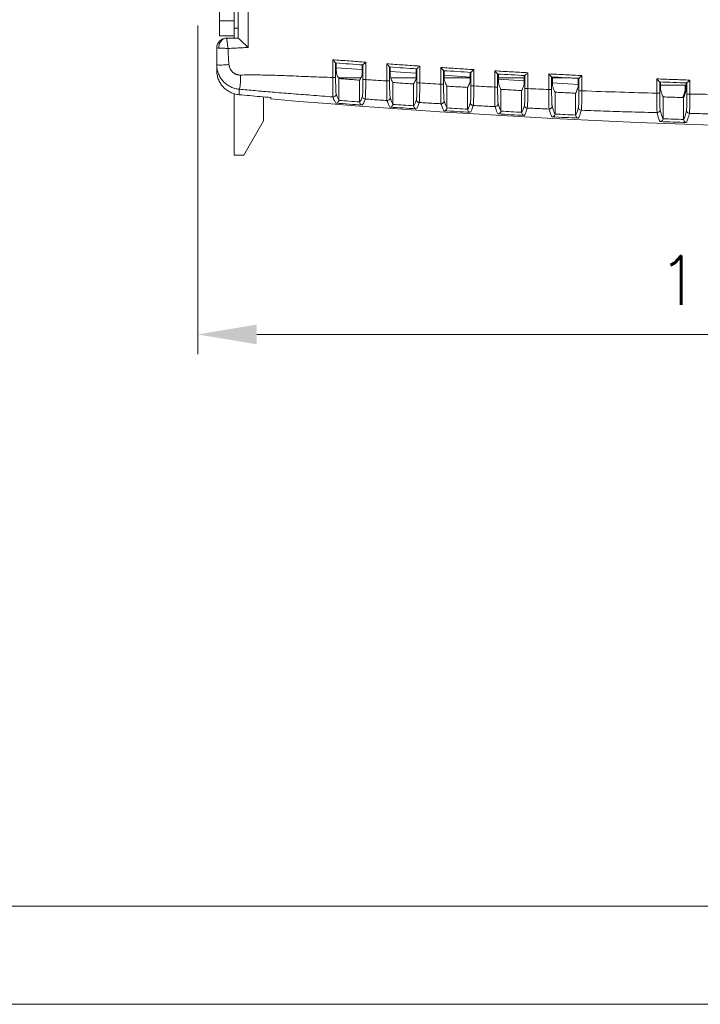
# Model space of a CAD drawing. Header units: millimetres. Extents: x 0 to 420, y 0 to 297.
# Tile 2 of 21: x 135 to 205, y 0 to 100. Entities that reach past the tile are written whole.
import ezdxf

# ---------------------------------------------------------------- set-up
doc = ezdxf.new("R2010")
doc.units = ezdxf.units.MM
doc.layers.get('0').update_dxf_attribs({"linetype": 'CONTINUOUS', "lineweight": 13})
doc.layers.get('Defpoints').update_dxf_attribs({"linetype": 'CONTINUOUS', "lineweight": 13})
doc.layers.add('Dimension', color=2, linetype='CONTINUOUS', lineweight=9)
doc.layers.add('Line', color=3, linetype='CONTINUOUS', lineweight=25)
doc.styles.get("Standard").update_dxf_attribs({"font": 'romans.shx'})
doc.dimstyles.new('yutana', dxfattribs={"dimtxt": 3.5, "dimasz": 3, "dimexe": 1, "dimexo": 0.6, "dimgap": 1.5, "dimtad": 1, "dimdec": 1, "dimzin": 0, "dimdsep": 46, "dimtxsty": 'Standard', "dimcen": 0, "dimadec": 0, "dimazin": 0, "dimtp": 0.01, "dimtm": 0.01, "dimtfac": 1, "dimtdec": 1, "dimtmove": 0, "dimatfit": 3, "dimfxl": 1, "dimtolj": 1, "dimtzin": 0, "dimlwd": 0, "dimlwe": 0, "dimarcsym": 0})

# ---------------------------------------------------------------- blocks, each defined once
blk = doc.blocks.new('*D8')
at = {"layer": 'Defpoints', "color": 0, "ltscale": 5}
for p in [(266.51, 106.35), (153.49, 100.85), (266.51, 68.19)]:
    blk.add_point(p, dxfattribs=at)
at = {"layer": 'Dimension', "color": 0, "lineweight": 0, "ltscale": 5}
for p, q in [((266.51, 105.15), (266.51, 66.19)), ((153.49, 99.65), (153.49, 66.19)), ((159.49, 68.19), (260.51, 68.19))]:
    blk.add_line(p, q, dxfattribs=at)
at = {"layer": 'Dimension', "color": 0, "ltscale": 5}
for points in [[(159.49, 69.19), (159.49, 67.19), (153.49, 68.19)], [(260.51, 69.19), (260.51, 67.19), (266.51, 68.19)]]:
    blk.add_solid(points, dxfattribs=at)
at = {"layer": 'Dimension', "color": 0, "ltscale": 5, "insert": (210, 73.69), "char_height": 5, "attachment_point": 5}
blk.add_mtext('\\A1;113.0', dxfattribs=at)

msp = doc.modelspace()

# ---------------------------------------------------------------- linework, layer by layer
at = {"ltscale": 5}
for points in [[(0, 0), (420, 0), (420, 297), (0, 297)], [(10, 10), (410, 10), (410, 287), (10, 287)]]:
    msp.add_lwpolyline(points, close=True, dxfattribs=at)
at = {"layer": 'Line', "color": 7, "linetype": 'Continuous', "lineweight": 0}
for p, q in [((155.69, 98.6), (155.69, 130)), ((157.19, 98.35), (157.19, 130)), ((157.62, 98.35), (157.62, 129.9)), ((158.62, 97.41), (158.62, 129.9)), ((157.19, 100.1), (155.69, 100.1)), ((157.19, 99.35), (157.62, 99.35)), ((157.19, 98.6), (155.69, 98.6)), ((157.62, 98.35), (156.42, 98.35)), ((155.42, 97.35), (155.42, 95.08)), ((167.23, 94.35), (167.23, 96.16)), ((167.53, 94.35), (167.53, 95.83)), ((167.6, 95.27), (167.6, 95.83)), ((167.6, 95.34), (170.24, 95.16)), ((170.24, 94.63), (170.24, 95.63)), ((170.31, 95.62), (170.31, 94.13)), ((170.61, 95.9), (170.61, 94.13)), ((172.73, 94), (172.73, 95.74)), ((173.03, 94), (173.03, 95.42)), ((173.1, 94.44), (173.1, 95.42)), ((175.74, 94.28), (175.74, 95.23)), ((175.81, 95.23), (175.81, 93.79)), ((176.11, 95.51), (176.11, 93.79)), ((178.23, 93.66), (178.23, 95.36)), ((167.23, 94.35), (167.53, 94.35)), ((170.1, 94.3), (167.83, 94.3)), ((167.87, 94.24), (167.87, 92.05)), ((173.1, 94.96), (175.74, 94.77)), ((175.74, 94.3), (173.15, 94.3)), ((178.53, 93.66), (178.53, 95.04)), ((178.6, 94.11), (178.6, 95.04)), ((178.6, 94.57), (181.24, 94.39)), ((181.24, 94.3), (178.6, 94.3)), ((181.24, 93.97), (181.24, 94.87)), ((181.31, 94.87), (181.31, 93.48)), ((181.61, 95.15), (181.61, 93.48)), ((183.73, 93.37), (183.73, 95.02)), ((184.03, 93.37), (184.03, 94.7)), ((184.1, 93.82), (184.1, 94.7)), ((186.74, 94.3), (184.1, 94.3)), ((186.74, 93.7), (186.74, 94.55)), ((186.81, 94.54), (186.81, 93.21)), ((187.11, 94.83), (187.11, 93.21)), ((189.23, 93.12), (189.23, 94.71)), ((189.53, 93.12), (189.53, 94.4)), ((189.6, 93.57), (189.6, 94.39)), ((191.45, 94.3), (189.6, 94.3)), ((192.24, 93.47), (192.24, 94.26)), ((192.31, 94.26), (192.31, 92.99)), ((192.61, 94.54), (192.61, 92.99)), ((169.97, 91.86), (169.97, 94.08)), ((170.61, 94.13), (170.31, 94.13)), ((172.73, 94), (173.03, 94)), ((173.37, 91.65), (173.37, 93.83)), ((175.47, 93.69), (175.47, 91.47)), ((176.11, 93.79), (175.81, 93.79)), ((178.23, 93.66), (178.53, 93.66)), ((178.87, 91.28), (178.87, 93.47)), ((180.97, 93.34), (180.97, 91.12)), ((181.61, 93.48), (181.31, 93.48)), ((183.73, 93.37), (184.03, 93.37)), ((184.1, 94.19), (186.74, 94.01)), ((189.62, 93.8), (192.24, 93.62)), ((200.23, 92.75), (200.23, 94.21)), ((200.53, 92.75), (200.53, 93.89)), ((200.6, 93.2), (200.6, 93.89)), ((200.6, 93.55), (203.24, 93.55)), ((203.14, 93.13), (203.14, 93.55)), ((203.24, 93.13), (203.24, 93.79)), ((203.31, 93.79), (203.31, 92.66)), ((203.61, 94.08), (203.61, 92.66)), ((157.19, 86.45), (157.19, 92.69)), ((160.19, 89.92), (160.19, 92.37)), ((160.92, 92.31), (160.92, 92.16)), ((184.37, 90.95), (184.37, 93.14)), ((186.47, 93.02), (186.47, 90.8)), ((187.11, 93.21), (186.81, 93.21)), ((189.23, 93.12), (189.53, 93.12)), ((189.87, 90.65), (189.87, 92.85)), ((191.97, 92.74), (191.97, 90.52)), ((192.61, 92.99), (192.31, 92.99)), ((200.23, 92.75), (200.53, 92.75)), ((200.87, 90.18), (200.87, 92.37)), ((202.97, 92.3), (202.97, 90.07)), ((203.61, 92.66), (203.31, 92.66)), ((160.19, 89.92), (158.19, 86.45)), ((158.19, 86.45), (157.19, 86.45))]:
    msp.add_line(p, q, dxfattribs=at)
msp.add_arc((156.42, 97.35), 1, 90, 179.9964, dxfattribs=at)
for points, knots in [([(155.62, 97.34), (155.62, 97.47), (155.66, 97.73), (155.84, 98.06), (156.11, 98.3), (156.34, 98.35), (156.45, 98.35)], [0, 0, 0, 0, 0.390884, 0.764165, 1.110526, 1.436383, 1.436383, 1.436383, 1.436383]), ([(156.45, 98.35), (156.46, 98.35), (156.43, 98.24), (156.48, 98.14), (156.49, 97.89), (156.53, 97.61), (156.56, 97.4), (156.58, 97.3)], [0, 0, 0, 0, 0.051838, 0.203407, 0.43954, 0.736761, 1.067045, 1.067045, 1.067045, 1.067045]), ([(158.62, 97.41), (158.53, 97.49), (158.35, 97.66), (158.11, 97.88), (157.91, 98.08), (157.76, 98.22), (157.67, 98.31), (157.63, 98.34), (157.62, 98.35)], [0, 0, 0, 0, 0.371421, 0.718139, 0.99934, 1.206846, 1.334549, 1.375243, 1.375243, 1.375243, 1.375243]), ([(155.62, 97.34), (155.57, 97.34), (155.53, 97.36), (155.42, 97.34), (155.42, 97.35)], [0, 0, 0, 0, 0.15357, 0.2069172, 0.2069172, 0.2069172, 0.2069172]), ([(156.58, 97.3), (156.5, 97.3), (156.35, 97.31), (156.14, 97.32), (155.94, 97.33), (155.77, 97.34), (155.67, 97.34), (155.62, 97.34)], [0, 0, 0, 0, 0.2265956, 0.4466172, 0.6480859, 0.8187464, 0.9514834, 0.9514834, 0.9514834, 0.9514834]), ([(158.62, 97.41), (158.39, 97.4), (157.93, 97.37), (157.25, 97.33), (156.8, 97.31), (156.58, 97.3)], [0, 0, 0, 0, 0.687089, 1.369558, 2.046618, 2.046618, 2.046618, 2.046618]), ([(156.58, 97.3), (156.58, 97.01), (156.6, 96.47), (156.64, 95.92), (156.67, 95.66)], [0, 0, 0, 0, 0.856596, 1.635191, 1.635191, 1.635191, 1.635191]), ([(155.42, 95.66), (155.42, 95.59), (155.42, 95.44), (155.45, 95.22), (155.5, 95.01), (155.57, 94.8), (155.65, 94.6), (155.75, 94.4), (155.87, 94.21), (156.01, 94.04), (156.15, 93.88), (156.32, 93.73), (156.49, 93.6), (156.68, 93.48), (156.87, 93.38), (157.07, 93.29), (157.28, 93.23), (157.5, 93.18), (157.64, 93.16), (157.71, 93.15)], [0, 0, 0, 0, 0.219968, 0.440234, 0.660433, 0.880554, 1.100581, 1.320505, 1.540318, 1.760013, 1.979586, 2.199036, 2.418361, 2.637563, 2.856643, 3.075605, 3.294452, 3.513192, 3.731768, 3.731768, 3.731768, 3.731768]), ([(156.67, 95.66), (156.54, 95.65), (156.29, 95.63), (155.96, 95.61), (155.68, 95.61), (155.53, 95.62), (155.42, 95.64), (155.42, 95.66)], [0, 0, 0, 0, 0.386697, 0.735463, 1.012318, 1.191186, 1.261678, 1.261678, 1.261678, 1.261678]), ([(156.67, 95.66), (156.67, 95.63), (156.68, 95.55), (156.71, 95.45), (156.74, 95.34), (156.79, 95.24), (156.84, 95.15), (156.9, 95.06), (156.96, 94.98), (157.04, 94.9), (157.11, 94.84), (157.19, 94.78), (157.28, 94.73), (157.37, 94.68), (157.46, 94.65), (157.55, 94.62), (157.64, 94.6), (157.74, 94.59), (157.8, 94.59), (157.83, 94.59)], [0, 0, 0, 0, 0.111432, 0.221764, 0.330976, 0.439048, 0.545962, 0.651702, 0.756259, 0.859625, 0.961799, 1.062781, 1.162579, 1.261199, 1.358655, 1.454961, 1.550135, 1.644198, 1.73717, 1.73717, 1.73717, 1.73717]), ([(167.23, 96.16), (167.79, 96.11), (168.92, 96.03), (170.04, 95.94), (170.61, 95.9)], [0, 0, 0, 0, 1.694663, 3.389373, 3.389373, 3.389373, 3.389373]), ([(167.53, 95.83), (167.51, 95.84), (167.48, 95.9), (167.41, 95.96), (167.32, 96.06), (167.26, 96.12), (167.23, 96.16)], [0, 0, 0, 0, 0.0539395, 0.164615, 0.2996402, 0.4418085, 0.4418085, 0.4418085, 0.4418085]), ([(167.61, 94.77), (167.61, 94.78), (167.61, 94.84), (167.6, 94.95), (167.6, 95.1), (167.6, 95.21), (167.6, 95.27)], [0, 0, 0, 0, 0.0515827, 0.1638127, 0.3209601, 0.5005648, 0.5005648, 0.5005648, 0.5005648]), ([(170.31, 95.62), (170.32, 95.62), (170.35, 95.68), (170.42, 95.72), (170.51, 95.81), (170.58, 95.87), (170.61, 95.9)], [0, 0, 0, 0, 0.0450323, 0.1467622, 0.2754241, 0.4091175, 0.4091175, 0.4091175, 0.4091175]), ([(172.73, 95.74), (173.29, 95.7), (174.42, 95.62), (175.54, 95.54), (176.11, 95.51)], [0, 0, 0, 0, 1.69391, 3.387747, 3.387747, 3.387747, 3.387747]), ([(173.03, 95.42), (173.01, 95.42), (172.98, 95.49), (172.91, 95.54), (172.82, 95.64), (172.76, 95.71), (172.73, 95.74)], [0, 0, 0, 0, 0.0535655, 0.1637656, 0.2983995, 0.4402573, 0.4402573, 0.4402573, 0.4402573]), ([(175.81, 95.23), (175.82, 95.22), (175.85, 95.28), (175.92, 95.33), (176.01, 95.42), (176.08, 95.48), (176.11, 95.51)], [0, 0, 0, 0, 0.0453178, 0.1474405, 0.2764235, 0.4103612, 0.4103612, 0.4103612, 0.4103612]), ([(178.23, 95.36), (178.79, 95.33), (179.92, 95.25), (181.04, 95.18), (181.61, 95.15)], [0, 0, 0, 0, 1.693175, 3.386267, 3.386267, 3.386267, 3.386267]), ([(178.53, 95.04), (178.51, 95.04), (178.48, 95.11), (178.41, 95.16), (178.32, 95.26), (178.26, 95.33), (178.23, 95.36)], [0, 0, 0, 0, 0.0531931, 0.1629235, 0.2971709, 0.4387227, 0.4387227, 0.4387227, 0.4387227]), ([(155.42, 95.08), (155.42, 94.93), (155.45, 94.62), (155.57, 94.17), (155.78, 93.75), (156.06, 93.38), (156.41, 93.07), (156.81, 92.83), (157.24, 92.66), (157.55, 92.6), (157.7, 92.59)], [0, 0, 0, 0, 0.461721, 0.925058, 1.38853, 1.852187, 2.315629, 2.778792, 3.241794, 3.703373, 3.703373, 3.703373, 3.703373]), ([(157.83, 94.59), (157.84, 94.45), (157.84, 94.18), (157.83, 93.81), (157.81, 93.5), (157.77, 93.29), (157.74, 93.18), (157.71, 93.15)], [0, 0, 0, 0, 0.421999, 0.807475, 1.123293, 1.343123, 1.452732, 1.452732, 1.452732, 1.452732]), ([(157.83, 94.59), (158.36, 94.61), (159.47, 94.61), (161.19, 94.58), (163.06, 94.51), (165.08, 94.41), (166.49, 94.37), (167.23, 94.35)], [0, 0, 0, 0, 1.594998, 3.311861, 5.171309, 7.193965, 9.401324, 9.401324, 9.401324, 9.401324]), ([(167.26, 92.37), (167.25, 92.42), (167.25, 92.57), (167.24, 92.86), (167.23, 93.28), (167.23, 93.79), (167.23, 94.16), (167.23, 94.35)], [0, 0, 0, 0, 0.145058, 0.446517, 0.878511, 1.403595, 1.977228, 1.977228, 1.977228, 1.977228]), ([(167.58, 92.67), (167.57, 92.71), (167.56, 92.84), (167.55, 93.09), (167.54, 93.44), (167.53, 93.88), (167.53, 94.19), (167.53, 94.35)], [0, 0, 0, 0, 0.124395, 0.381064, 0.748107, 1.193924, 1.680652, 1.680652, 1.680652, 1.680652]), ([(167.61, 94.77), (167.64, 94.69), (167.69, 94.56), (167.77, 94.38), (167.84, 94.28), (167.87, 94.24)], [0, 0, 0, 0, 0.2361012, 0.4328235, 0.5918448, 0.5918448, 0.5918448, 0.5918448]), ([(167.87, 94.24), (168.1, 94.22), (168.57, 94.18), (169.27, 94.13), (169.74, 94.09), (169.97, 94.08)], [0, 0, 0, 0, 0.70259, 1.405099, 2.107528, 2.107528, 2.107528, 2.107528]), ([(169.97, 94.08), (170, 94.12), (170.07, 94.22), (170.16, 94.41), (170.21, 94.55), (170.24, 94.63)], [0, 0, 0, 0, 0.1621255, 0.3675191, 0.6183597, 0.6183597, 0.6183597, 0.6183597]), ([(173.1, 94.44), (173.13, 94.36), (173.18, 94.2), (173.27, 94), (173.33, 93.88), (173.37, 93.83)], [0, 0, 0, 0, 0.2699104, 0.4923162, 0.669024, 0.669024, 0.669024, 0.669024]), ([(175.47, 93.69), (175.5, 93.73), (175.57, 93.85), (175.66, 94.04), (175.71, 94.2), (175.74, 94.28)], [0, 0, 0, 0, 0.1698894, 0.3863191, 0.6512756, 0.6512756, 0.6512756, 0.6512756]), ([(181.31, 94.87), (181.32, 94.87), (181.35, 94.92), (181.42, 94.97), (181.51, 95.06), (181.58, 95.12), (181.61, 95.15)], [0, 0, 0, 0, 0.0456021, 0.1481227, 0.277431, 0.411616, 0.411616, 0.411616, 0.411616]), ([(183.73, 95.02), (184.29, 94.99), (185.42, 94.92), (186.54, 94.86), (187.11, 94.83)], [0, 0, 0, 0, 1.692518, 3.384934, 3.384934, 3.384934, 3.384934]), ([(184.03, 94.7), (184.01, 94.7), (183.98, 94.77), (183.91, 94.82), (183.82, 94.92), (183.76, 94.99), (183.73, 95.02)], [0, 0, 0, 0, 0.0528245, 0.16209, 0.2959547, 0.4372043, 0.4372043, 0.4372043, 0.4372043]), ([(186.81, 94.54), (186.82, 94.54), (186.85, 94.6), (186.92, 94.65), (187.01, 94.74), (187.08, 94.8), (187.11, 94.83)], [0, 0, 0, 0, 0.0458887, 0.1488108, 0.2784473, 0.4128821, 0.4128821, 0.4128821, 0.4128821]), ([(189.23, 94.71), (189.79, 94.68), (190.92, 94.63), (192.04, 94.57), (192.61, 94.54)], [0, 0, 0, 0, 1.691952, 3.383746, 3.383746, 3.383746, 3.383746]), ([(189.53, 94.4), (189.51, 94.4), (189.49, 94.46), (189.41, 94.51), (189.32, 94.61), (189.26, 94.68), (189.23, 94.71)], [0, 0, 0, 0, 0.05246, 0.1612652, 0.2947508, 0.4357019, 0.4357019, 0.4357019, 0.4357019]), ([(192.31, 94.26), (192.32, 94.26), (192.35, 94.31), (192.42, 94.36), (192.51, 94.45), (192.58, 94.51), (192.61, 94.54)], [0, 0, 0, 0, 0.0461784, 0.1495053, 0.2794727, 0.4141598, 0.4141598, 0.4141598, 0.4141598]), ([(170.31, 94.13), (170.31, 94), (170.31, 93.73), (170.3, 93.35), (170.29, 93.02), (170.29, 92.75), (170.27, 92.57), (170.27, 92.47), (170.26, 92.44)], [0, 0, 0, 0, 0.412146, 0.799519, 1.139341, 1.411239, 1.599088, 1.692594, 1.692594, 1.692594, 1.692594]), ([(170.61, 94.13), (170.61, 93.97), (170.6, 93.66), (170.59, 93.21), (170.58, 92.82), (170.57, 92.51), (170.55, 92.29), (170.55, 92.18), (170.54, 92.15)], [0, 0, 0, 0, 0.485291, 0.940816, 1.339961, 1.659357, 1.880448, 1.990608, 1.990608, 1.990608, 1.990608]), ([(170.61, 94.13), (170.85, 94.12), (171.32, 94.09), (172.02, 94.04), (172.49, 94.01), (172.73, 94)], [0, 0, 0, 0, 0.712851, 1.421227, 2.125127, 2.125127, 2.125127, 2.125127]), ([(172.76, 92), (172.75, 92.04), (172.75, 92.15), (172.74, 92.37), (172.73, 92.68), (172.73, 93.08), (172.73, 93.52), (172.73, 93.83), (172.73, 94)], [0, 0, 0, 0, 0.112751, 0.33609, 0.657172, 1.05709, 1.512178, 1.995664, 1.995664, 1.995664, 1.995664]), ([(173.08, 92.3), (173.07, 92.33), (173.07, 92.43), (173.05, 92.61), (173.04, 92.88), (173.03, 93.21), (173.03, 93.59), (173.03, 93.86), (173.03, 94)], [0, 0, 0, 0, 0.096197, 0.286403, 0.560107, 0.900876, 1.288039, 1.698704, 1.698704, 1.698704, 1.698704]), ([(173.37, 93.83), (173.6, 93.82), (174.07, 93.78), (174.77, 93.74), (175.24, 93.7), (175.47, 93.69)], [0, 0, 0, 0, 0.702271, 1.404445, 2.106522, 2.106522, 2.106522, 2.106522]), ([(175.81, 93.79), (175.81, 93.65), (175.81, 93.38), (175.8, 93.01), (175.79, 92.67), (175.79, 92.41), (175.77, 92.22), (175.77, 92.13), (175.76, 92.1)], [0, 0, 0, 0, 0.410121, 0.795841, 1.134727, 1.406609, 1.595463, 1.690987, 1.690987, 1.690987, 1.690987]), ([(176.11, 93.79), (176.11, 93.63), (176.1, 93.31), (176.09, 92.87), (176.08, 92.48), (176.07, 92.17), (176.06, 91.95), (176.05, 91.84), (176.04, 91.8)], [0, 0, 0, 0, 0.482955, 0.936586, 1.334667, 1.654059, 1.876329, 1.988853, 1.988853, 1.988853, 1.988853]), ([(176.11, 93.79), (176.46, 93.77), (177.17, 93.72), (177.88, 93.68), (178.23, 93.66)], [0, 0, 0, 0, 1.067248, 2.124169, 2.124169, 2.124169, 2.124169]), ([(178.26, 91.67), (178.26, 91.71), (178.25, 91.82), (178.24, 92.04), (178.23, 92.36), (178.23, 92.75), (178.23, 93.19), (178.23, 93.5), (178.23, 93.66)], [0, 0, 0, 0, 0.11503, 0.339402, 0.660302, 1.058976, 1.51205, 1.993153, 1.993153, 1.993153, 1.993153]), ([(178.58, 91.97), (178.57, 92), (178.56, 92.1), (178.55, 92.28), (178.54, 92.55), (178.53, 92.88), (178.53, 93.26), (178.53, 93.53), (178.53, 93.66)], [0, 0, 0, 0, 0.098088, 0.28912, 0.56261, 0.902257, 1.287648, 1.69624, 1.69624, 1.69624, 1.69624]), ([(178.6, 94.11), (178.63, 94.02), (178.68, 93.86), (178.77, 93.64), (178.83, 93.52), (178.87, 93.47)], [0, 0, 0, 0, 0.2836748, 0.5167111, 0.7007723, 0.7007723, 0.7007723, 0.7007723]), ([(178.87, 93.47), (179.1, 93.45), (179.57, 93.42), (180.27, 93.38), (180.74, 93.35), (180.97, 93.34)], [0, 0, 0, 0, 0.701987, 1.403856, 2.105609, 2.105609, 2.105609, 2.105609]), ([(180.97, 93.34), (181, 93.39), (181.07, 93.5), (181.16, 93.72), (181.21, 93.88), (181.24, 93.97)], [0, 0, 0, 0, 0.1785308, 0.4071598, 0.6876437, 0.6876437, 0.6876437, 0.6876437]), ([(181.31, 93.48), (181.31, 93.34), (181.31, 93.08), (181.3, 92.7), (181.29, 92.37), (181.29, 92.1), (181.27, 91.92), (181.27, 91.82), (181.26, 91.79)], [0, 0, 0, 0, 0.407939, 0.791888, 1.129763, 1.401619, 1.591552, 1.68926, 1.68926, 1.68926, 1.68926]), ([(181.61, 93.48), (181.61, 93.32), (181.6, 93.01), (181.6, 92.57), (181.58, 92.18), (181.57, 91.86), (181.56, 91.64), (181.55, 91.53), (181.54, 91.49)], [0, 0, 0, 0, 0.480428, 0.932019, 1.328941, 1.648314, 1.871849, 1.986931, 1.986931, 1.986931, 1.986931]), ([(181.61, 93.48), (181.96, 93.46), (182.67, 93.42), (183.38, 93.39), (183.73, 93.37)], [0, 0, 0, 0, 1.06685, 2.123318, 2.123318, 2.123318, 2.123318]), ([(183.77, 91.38), (183.76, 91.42), (183.75, 91.54), (183.74, 91.76), (183.73, 92.07), (183.73, 92.46), (183.73, 92.9), (183.73, 93.21), (183.73, 93.37)], [0, 0, 0, 0, 0.117511, 0.343002, 0.6637, 1.061026, 1.511926, 1.990455, 1.990455, 1.990455, 1.990455]), ([(184.08, 91.68), (184.07, 91.71), (184.06, 91.81), (184.05, 92), (184.04, 92.27), (184.03, 92.6), (184.03, 92.97), (184.03, 93.24), (184.03, 93.37)], [0, 0, 0, 0, 0.100147, 0.292081, 0.565344, 0.903786, 1.287272, 1.693637, 1.693637, 1.693637, 1.693637]), ([(184.1, 93.82), (184.13, 93.73), (184.18, 93.55), (184.27, 93.32), (184.33, 93.19), (184.37, 93.14)], [0, 0, 0, 0, 0.2989266, 0.5438099, 0.7361267, 0.7361267, 0.7361267, 0.7361267]), ([(186.47, 93.02), (186.5, 93.07), (186.57, 93.2), (186.66, 93.43), (186.71, 93.6), (186.74, 93.7)], [0, 0, 0, 0, 0.1881755, 0.4303316, 0.7279485, 0.7279485, 0.7279485, 0.7279485]), ([(189.6, 93.57), (189.63, 93.47), (189.68, 93.29), (189.77, 93.04), (189.83, 92.9), (189.87, 92.85)], [0, 0, 0, 0, 0.3159124, 0.5740209, 0.7756215, 0.7756215, 0.7756215, 0.7756215]), ([(191.97, 92.74), (192, 92.8), (192.07, 92.94), (192.16, 93.18), (192.21, 93.36), (192.24, 93.47)], [0, 0, 0, 0, 0.1989443, 0.4561063, 0.7727696, 0.7727696, 0.7727696, 0.7727696]), ([(200.23, 94.21), (200.79, 94.18), (201.92, 94.14), (203.04, 94.1), (203.61, 94.08)], [0, 0, 0, 0, 1.690969, 3.381803, 3.381803, 3.381803, 3.381803]), ([(200.53, 93.89), (200.51, 93.89), (200.49, 93.96), (200.41, 94.01), (200.32, 94.11), (200.26, 94.17), (200.23, 94.21)], [0, 0, 0, 0, 0.0517456, 0.1596421, 0.2923796, 0.4327435, 0.4327435, 0.4327435, 0.4327435]), ([(203.31, 93.79), (203.32, 93.79), (203.35, 93.85), (203.43, 93.89), (203.51, 93.99), (203.58, 94.05), (203.61, 94.08)], [0, 0, 0, 0, 0.0467702, 0.1509157, 0.2815517, 0.4167509, 0.4167509, 0.4167509, 0.4167509]), ([(157.71, 93.15), (157.71, 93.07), (157.71, 92.93), (157.7, 92.74), (157.7, 92.63), (157.7, 92.59)], [0, 0, 0, 0, 0.2483372, 0.4338126, 0.5648181, 0.5648181, 0.5648181, 0.5648181]), ([(157.7, 92.59), (158.06, 92.56), (158.77, 92.5), (159.85, 92.4), (160.56, 92.34), (160.92, 92.31)], [0, 0, 0, 0, 1.077458, 2.154763, 3.231912, 3.231912, 3.231912, 3.231912]), ([(157.71, 93.15), (158.25, 93.1), (159.37, 93), (161.11, 92.85), (163.01, 92.7), (165.07, 92.54), (166.51, 92.43), (167.26, 92.37)], [0, 0, 0, 0, 1.616066, 3.361795, 5.257301, 7.322924, 9.579894, 9.579894, 9.579894, 9.579894]), ([(167.26, 92.37), (167.31, 92.37), (167.43, 92.39), (167.55, 92.51), (167.58, 92.62), (167.58, 92.67)], [0, 0, 0, 0, 0.1617047, 0.3232494, 0.4842869, 0.4842869, 0.4842869, 0.4842869]), ([(167.55, 91.74), (167.49, 91.81), (167.38, 92.02), (167.3, 92.24), (167.26, 92.37)], [0, 0, 0, 0, 0.2919094, 0.7015016, 0.7015016, 0.7015016, 0.7015016]), ([(167.87, 92.05), (167.81, 92.13), (167.7, 92.33), (167.62, 92.54), (167.58, 92.67)], [0, 0, 0, 0, 0.2873835, 0.6848199, 0.6848199, 0.6848199, 0.6848199]), ([(170.26, 92.44), (170.21, 92.32), (170.14, 92.11), (170.03, 91.92), (169.97, 91.85)], [0, 0, 0, 0, 0.3884081, 0.6642007, 0.6642007, 0.6642007, 0.6642007]), ([(170.54, 92.15), (170.49, 92.15), (170.39, 92.18), (170.28, 92.29), (170.26, 92.39), (170.26, 92.44)], [0, 0, 0, 0, 0.1485138, 0.2968318, 0.444732, 0.444732, 0.444732, 0.444732]), ([(172.76, 92), (172.82, 92), (172.93, 92.02), (173.05, 92.14), (173.08, 92.25), (173.08, 92.3)], [0, 0, 0, 0, 0.1610028, 0.3218099, 0.4820606, 0.4820606, 0.4820606, 0.4820606]), ([(173.37, 91.65), (173.31, 91.73), (173.2, 91.94), (173.12, 92.17), (173.08, 92.3)], [0, 0, 0, 0, 0.298644, 0.7147521, 0.7147521, 0.7147521, 0.7147521]), ([(184.37, 93.14), (184.6, 93.12), (185.07, 93.1), (185.77, 93.06), (186.24, 93.03), (186.47, 93.02)], [0, 0, 0, 0, 0.701736, 1.403332, 2.104788, 2.104788, 2.104788, 2.104788]), ([(186.81, 93.21), (186.81, 93.08), (186.81, 92.81), (186.8, 92.44), (186.79, 92.11), (186.79, 91.84), (186.77, 91.66), (186.77, 91.56), (186.76, 91.53)], [0, 0, 0, 0, 0.40558, 0.787614, 1.124385, 1.3962, 1.587294, 1.687374, 1.687374, 1.687374, 1.687374]), ([(187.11, 93.21), (187.11, 93.05), (187.1, 92.74), (187.1, 92.3), (187.09, 91.92), (187.07, 91.6), (187.06, 91.38), (187.05, 91.27), (187.04, 91.23)], [0, 0, 0, 0, 0.477685, 0.92706, 1.32271, 1.642043, 1.866934, 1.984796, 1.984796, 1.984796, 1.984796]), ([(187.11, 93.21), (187.46, 93.2), (188.17, 93.17), (188.88, 93.14), (189.23, 93.12)], [0, 0, 0, 0, 1.066485, 2.122572, 2.122572, 2.122572, 2.122572]), ([(189.27, 91.13), (189.26, 91.17), (189.25, 91.29), (189.24, 91.51), (189.23, 91.83), (189.23, 92.21), (189.23, 92.65), (189.23, 92.96), (189.23, 93.12)], [0, 0, 0, 0, 0.120212, 0.346918, 0.667388, 1.063244, 1.511783, 1.987518, 1.987518, 1.987518, 1.987518]), ([(189.58, 91.43), (189.57, 91.46), (189.56, 91.56), (189.55, 91.75), (189.54, 92.02), (189.53, 92.35), (189.53, 92.72), (189.53, 92.99), (189.53, 93.12)], [0, 0, 0, 0, 0.102394, 0.295313, 0.568328, 0.905468, 1.286895, 1.690852, 1.690852, 1.690852, 1.690852]), ([(189.87, 92.85), (190.1, 92.83), (190.57, 92.81), (191.27, 92.78), (191.74, 92.75), (191.97, 92.74)], [0, 0, 0, 0, 0.701521, 1.402874, 2.104059, 2.104059, 2.104059, 2.104059]), ([(192.31, 92.99), (192.31, 92.85), (192.31, 92.59), (192.3, 92.22), (192.29, 91.89), (192.29, 91.62), (192.27, 91.44), (192.27, 91.34), (192.26, 91.3)], [0, 0, 0, 0, 0.403019, 0.782966, 1.118522, 1.390275, 1.582617, 1.685276, 1.685276, 1.685276, 1.685276]), ([(192.61, 92.99), (192.61, 92.83), (192.6, 92.52), (192.6, 92.08), (192.59, 91.7), (192.58, 91.38), (192.56, 91.16), (192.55, 91.05), (192.55, 91.01)], [0, 0, 0, 0, 0.474695, 0.921648, 1.31589, 1.635152, 1.8615, 1.982385, 1.982385, 1.982385, 1.982385]), ([(192.61, 92.99), (193.9, 92.94), (196.44, 92.85), (198.98, 92.78), (200.23, 92.75)], [0, 0, 0, 0, 3.886942, 7.624454, 7.624454, 7.624454, 7.624454]), ([(200.27, 90.77), (200.26, 90.81), (200.26, 90.93), (200.24, 91.15), (200.24, 91.46), (200.23, 91.85), (200.23, 92.28), (200.23, 92.59), (200.23, 92.75)], [0, 0, 0, 0, 0.126439, 0.355895, 0.675788, 1.068231, 1.511333, 1.980633, 1.980633, 1.980633, 1.980633]), ([(200.58, 91.06), (200.57, 91.1), (200.56, 91.2), (200.55, 91.39), (200.54, 91.66), (200.53, 91.98), (200.53, 92.35), (200.53, 92.61), (200.53, 92.75)], [0, 0, 0, 0, 0.107606, 0.302736, 0.575106, 0.909326, 1.286072, 1.684491, 1.684491, 1.684491, 1.684491]), ([(200.6, 93.2), (200.63, 93.08), (200.68, 92.87), (200.77, 92.6), (200.83, 92.44), (200.87, 92.37)], [0, 0, 0, 0, 0.3562625, 0.6458087, 0.8697242, 0.8697242, 0.8697242, 0.8697242]), ([(200.87, 92.37), (201.1, 92.36), (201.57, 92.35), (202.27, 92.32), (202.74, 92.31), (202.97, 92.3)], [0, 0, 0, 0, 0.701202, 1.402161, 2.102878, 2.102878, 2.102878, 2.102878]), ([(203.14, 93.13), (203.1, 92.98), (203.04, 92.72), (202.94, 92.45), (202.88, 92.32), (202.87, 92.3)], [0, 0, 0, 0, 0.4619212, 0.8042633, 0.8812313, 0.8812313, 0.8812313, 0.8812313]), ([(202.97, 92.3), (203, 92.36), (203.07, 92.52), (203.16, 92.8), (203.21, 93.01), (203.24, 93.13)], [0, 0, 0, 0, 0.2246473, 0.5172956, 0.8788971, 0.8788971, 0.8788971, 0.8788971]), ([(203.31, 92.66), (203.31, 92.53), (203.31, 92.28), (203.3, 91.91), (203.3, 91.58), (203.29, 91.31), (203.27, 91.12), (203.27, 91.02), (203.26, 90.99)], [0, 0, 0, 0, 0.397141, 0.772268, 1.104972, 1.376496, 1.571625, 1.68017, 1.68017, 1.68017, 1.68017]), ([(203.61, 92.66), (203.61, 92.51), (203.61, 92.21), (203.6, 91.77), (203.59, 91.39), (203.58, 91.08), (203.57, 90.85), (203.56, 90.73), (203.55, 90.69)], [0, 0, 0, 0, 0.4678, 0.909126, 1.30004, 1.619026, 1.848621, 1.976403, 1.976403, 1.976403, 1.976403]), ([(203.61, 92.66), (203.96, 92.66), (204.67, 92.64), (205.38, 92.63), (205.73, 92.62)], [0, 0, 0, 0, 1.068479, 2.121004, 2.121004, 2.121004, 2.121004]), ([(167.87, 92.01), (167.86, 91.96), (167.81, 91.85), (167.69, 91.75), (167.6, 91.74), (167.55, 91.74)], [0, 0, 0, 0, 0.176414, 0.3228205, 0.4514804, 0.4514804, 0.4514804, 0.4514804]), ([(170.24, 91.54), (169.79, 91.57), (168.9, 91.64), (168, 91.7), (167.55, 91.74)], [0, 0, 0, 0, 1.344526, 2.689538, 2.689538, 2.689538, 2.689538]), ([(167.87, 92.05), (167.87, 92.05), (167.87, 92.04), (167.87, 92.03), (167.87, 92.02), (167.87, 92.01)], [0, 0, 0, 0, 0.01172679, 0.0234519, 0.03517024, 0.03517024, 0.03517024, 0.03517024]), ([(169.97, 91.86), (169.62, 91.88), (168.92, 91.93), (168.22, 91.99), (167.87, 92.01)], [0, 0, 0, 0, 1.05359, 2.109586, 2.109586, 2.109586, 2.109586]), ([(169.97, 91.85), (169.97, 91.79), (170, 91.68), (170.11, 91.57), (170.19, 91.54), (170.24, 91.54)], [0, 0, 0, 0, 0.1706364, 0.3147919, 0.4435434, 0.4435434, 0.4435434, 0.4435434]), ([(170.54, 92.15), (170.49, 92.02), (170.41, 91.81), (170.3, 91.61), (170.24, 91.54)], [0, 0, 0, 0, 0.4010614, 0.6816881, 0.6816881, 0.6816881, 0.6816881]), ([(170.54, 92.15), (170.78, 92.13), (171.28, 92.1), (172.02, 92.05), (172.52, 92.02), (172.76, 92)], [0, 0, 0, 0, 0.746664, 1.490733, 2.232226, 2.232226, 2.232226, 2.232226]), ([(173.06, 91.33), (173, 91.41), (172.89, 91.63), (172.81, 91.86), (172.76, 92)], [0, 0, 0, 0, 0.3032213, 0.7320667, 0.7320667, 0.7320667, 0.7320667]), ([(173.37, 91.61), (173.36, 91.55), (173.32, 91.45), (173.19, 91.35), (173.1, 91.33), (173.06, 91.33)], [0, 0, 0, 0, 0.1762268, 0.3225849, 0.4511897, 0.4511897, 0.4511897, 0.4511897]), ([(175.74, 91.15), (175.29, 91.18), (174.4, 91.24), (173.5, 91.3), (173.06, 91.33)], [0, 0, 0, 0, 1.343887, 2.688264, 2.688264, 2.688264, 2.688264]), ([(173.37, 91.65), (173.37, 91.64), (173.37, 91.63), (173.37, 91.62), (173.37, 91.62), (173.37, 91.61)], [0, 0, 0, 0, 0.01130445, 0.02260724, 0.03390567, 0.03390567, 0.03390567, 0.03390567]), ([(175.47, 91.47), (175.12, 91.49), (174.42, 91.54), (173.72, 91.59), (173.37, 91.61)], [0, 0, 0, 0, 1.053101, 2.108438, 2.108438, 2.108438, 2.108438]), ([(175.76, 92.1), (175.71, 91.97), (175.64, 91.75), (175.53, 91.54), (175.47, 91.46)], [0, 0, 0, 0, 0.4107024, 0.7003768, 0.7003768, 0.7003768, 0.7003768]), ([(175.47, 91.46), (175.47, 91.4), (175.5, 91.3), (175.61, 91.19), (175.7, 91.15), (175.74, 91.15)], [0, 0, 0, 0, 0.1721616, 0.3170067, 0.4458157, 0.4458157, 0.4458157, 0.4458157]), ([(176.04, 91.8), (175.99, 91.67), (175.91, 91.44), (175.8, 91.22), (175.74, 91.15)], [0, 0, 0, 0, 0.424066, 0.7186957, 0.7186957, 0.7186957, 0.7186957]), ([(176.04, 91.8), (175.99, 91.8), (175.89, 91.83), (175.78, 91.95), (175.76, 92.05), (175.76, 92.1)], [0, 0, 0, 0, 0.1491881, 0.2981444, 0.4466286, 0.4466286, 0.4466286, 0.4466286]), ([(176.04, 91.8), (176.29, 91.79), (176.78, 91.76), (177.52, 91.71), (178.02, 91.69), (178.26, 91.67)], [0, 0, 0, 0, 0.744247, 1.487736, 2.230457, 2.230457, 2.230457, 2.230457]), ([(178.26, 91.67), (178.32, 91.67), (178.43, 91.69), (178.55, 91.81), (178.58, 91.92), (178.58, 91.97)], [0, 0, 0, 0, 0.160285, 0.3203316, 0.4797647, 0.4797647, 0.4797647, 0.4797647]), ([(178.56, 90.96), (178.5, 91.05), (178.39, 91.28), (178.31, 91.53), (178.26, 91.67)], [0, 0, 0, 0, 0.3163568, 0.7674064, 0.7674064, 0.7674064, 0.7674064]), ([(178.87, 91.25), (178.86, 91.19), (178.82, 91.08), (178.69, 90.98), (178.6, 90.96), (178.56, 90.96)], [0, 0, 0, 0, 0.1760234, 0.3223275, 0.4508765, 0.4508765, 0.4508765, 0.4508765]), ([(178.87, 91.28), (178.81, 91.36), (178.7, 91.59), (178.62, 91.83), (178.58, 91.97)], [0, 0, 0, 0, 0.3117146, 0.7493758, 0.7493758, 0.7493758, 0.7493758]), ([(178.87, 91.28), (178.87, 91.27), (178.87, 91.27), (178.87, 91.26), (178.87, 91.25), (178.87, 91.25)], [0, 0, 0, 0, 0.01090139, 0.02180115, 0.03270184, 0.03270184, 0.03270184, 0.03270184]), ([(180.97, 91.12), (180.62, 91.14), (179.92, 91.18), (179.22, 91.22), (178.87, 91.25)], [0, 0, 0, 0, 1.052653, 2.107394, 2.107394, 2.107394, 2.107394]), ([(181.26, 91.79), (181.21, 91.65), (181.14, 91.42), (181.03, 91.19), (180.97, 91.11)], [0, 0, 0, 0, 0.4353291, 0.7404124, 0.7404124, 0.7404124, 0.7404124]), ([(181.54, 91.49), (181.5, 91.35), (181.42, 91.11), (181.3, 90.88), (181.24, 90.8)], [0, 0, 0, 0, 0.4494804, 0.7596659, 0.7596659, 0.7596659, 0.7596659]), ([(181.54, 91.49), (181.49, 91.5), (181.39, 91.53), (181.28, 91.64), (181.26, 91.74), (181.26, 91.79)], [0, 0, 0, 0, 0.1498676, 0.2994604, 0.448518, 0.448518, 0.448518, 0.448518]), ([(181.54, 91.49), (181.79, 91.48), (182.28, 91.46), (183.02, 91.42), (183.52, 91.39), (183.77, 91.38)], [0, 0, 0, 0, 0.743269, 1.48641, 2.228726, 2.228726, 2.228726, 2.228726]), ([(183.77, 91.38), (183.82, 91.38), (183.93, 91.4), (184.05, 91.52), (184.08, 91.63), (184.08, 91.68)], [0, 0, 0, 0, 0.1595553, 0.318822, 0.4774095, 0.4774095, 0.4774095, 0.4774095]), ([(184.06, 90.63), (184, 90.72), (183.89, 90.97), (183.81, 91.23), (183.77, 91.38)], [0, 0, 0, 0, 0.3310668, 0.8068239, 0.8068239, 0.8068239, 0.8068239]), ([(184.37, 90.95), (184.31, 91.04), (184.2, 91.28), (184.12, 91.53), (184.08, 91.68)], [0, 0, 0, 0, 0.3263375, 0.7879753, 0.7879753, 0.7879753, 0.7879753]), ([(186.76, 91.53), (186.72, 91.38), (186.64, 91.13), (186.53, 90.89), (186.47, 90.8)], [0, 0, 0, 0, 0.4626306, 0.7848668, 0.7848668, 0.7848668, 0.7848668]), ([(187.04, 91.23), (187, 91.08), (186.92, 90.82), (186.81, 90.57), (186.74, 90.49)], [0, 0, 0, 0, 0.477656, 0.8051722, 0.8051722, 0.8051722, 0.8051722]), ([(187.04, 91.23), (186.99, 91.23), (186.89, 91.26), (186.78, 91.38), (186.76, 91.48), (186.76, 91.53)], [0, 0, 0, 0, 0.1505555, 0.3007848, 0.4504042, 0.4504042, 0.4504042, 0.4504042]), ([(187.04, 91.23), (187.29, 91.22), (187.79, 91.2), (188.53, 91.17), (189.02, 91.14), (189.27, 91.13)], [0, 0, 0, 0, 0.743305, 1.48571, 2.22702, 2.22702, 2.22702, 2.22702]), ([(189.27, 91.13), (189.32, 91.13), (189.43, 91.16), (189.55, 91.27), (189.58, 91.38), (189.58, 91.43)], [0, 0, 0, 0, 0.1588107, 0.3172734, 0.4749809, 0.4749809, 0.4749809, 0.4749809]), ([(189.87, 90.65), (189.81, 90.75), (189.7, 91.01), (189.62, 91.27), (189.58, 91.43)], [0, 0, 0, 0, 0.3427461, 0.8311535, 0.8311535, 0.8311535, 0.8311535]), ([(192.26, 91.3), (192.22, 91.14), (192.14, 90.88), (192.03, 90.62), (191.97, 90.52)], [0, 0, 0, 0, 0.4930095, 0.8344038, 0.8344038, 0.8344038, 0.8344038]), ([(192.55, 91.01), (192.5, 91.01), (192.39, 91.04), (192.28, 91.15), (192.26, 91.25), (192.26, 91.3)], [0, 0, 0, 0, 0.151254, 0.3021194, 0.452286, 0.452286, 0.452286, 0.452286]), ([(181.24, 90.8), (180.79, 90.83), (179.9, 90.88), (179.01, 90.94), (178.56, 90.96)], [0, 0, 0, 0, 1.343307, 2.687106, 2.687106, 2.687106, 2.687106]), ([(180.97, 91.11), (180.97, 91.05), (181, 90.94), (181.11, 90.84), (181.2, 90.8), (181.24, 90.8)], [0, 0, 0, 0, 0.1737041, 0.3192552, 0.4481186, 0.4481186, 0.4481186, 0.4481186]), ([(184.37, 90.92), (184.36, 90.86), (184.32, 90.75), (184.2, 90.65), (184.1, 90.63), (184.06, 90.63)], [0, 0, 0, 0, 0.1758003, 0.3220482, 0.4505245, 0.4505245, 0.4505245, 0.4505245]), ([(186.74, 90.49), (186.3, 90.51), (185.4, 90.56), (184.51, 90.61), (184.06, 90.63)], [0, 0, 0, 0, 1.342838, 2.686066, 2.686066, 2.686066, 2.686066]), ([(184.37, 90.95), (184.37, 90.94), (184.37, 90.94), (184.37, 90.93), (184.37, 90.92), (184.37, 90.92)], [0, 0, 0, 0, 0.01052405, 0.0210465, 0.031566, 0.031566, 0.031566, 0.031566]), ([(186.47, 90.8), (186.12, 90.82), (185.42, 90.86), (184.72, 90.9), (184.37, 90.92)], [0, 0, 0, 0, 1.052277, 2.106454, 2.106454, 2.106454, 2.106454]), ([(186.47, 90.8), (186.47, 90.74), (186.5, 90.63), (186.61, 90.52), (186.7, 90.49), (186.74, 90.49)], [0, 0, 0, 0, 0.1752712, 0.3215556, 0.4504549, 0.4504549, 0.4504549, 0.4504549]), ([(189.56, 90.34), (189.5, 90.44), (189.39, 90.7), (189.31, 90.97), (189.27, 91.13)], [0, 0, 0, 0, 0.3475898, 0.8509368, 0.8509368, 0.8509368, 0.8509368]), ([(189.87, 90.62), (189.86, 90.57), (189.82, 90.46), (189.7, 90.36), (189.61, 90.34), (189.56, 90.34)], [0, 0, 0, 0, 0.1755547, 0.3217456, 0.4501242, 0.4501242, 0.4501242, 0.4501242]), ([(192.24, 90.21), (191.8, 90.23), (190.9, 90.27), (190.01, 90.32), (189.56, 90.34)], [0, 0, 0, 0, 1.342507, 2.685142, 2.685142, 2.685142, 2.685142]), ([(189.87, 90.65), (189.87, 90.65), (189.87, 90.64), (189.87, 90.63), (189.87, 90.63), (189.87, 90.62)], [0, 0, 0, 0, 0.01017689, 0.0203522, 0.03050664, 0.03050664, 0.03050664, 0.03050664]), ([(191.97, 90.52), (191.62, 90.54), (190.92, 90.57), (190.22, 90.61), (189.87, 90.62)], [0, 0, 0, 0, 1.052002, 2.105618, 2.105618, 2.105618, 2.105618]), ([(191.97, 90.52), (191.97, 90.46), (192, 90.35), (192.11, 90.24), (192.2, 90.21), (192.24, 90.21)], [0, 0, 0, 0, 0.1768629, 0.323904, 0.45283, 0.45283, 0.45283, 0.45283]), ([(192.55, 91.01), (192.5, 90.84), (192.42, 90.57), (192.31, 90.3), (192.24, 90.21)], [0, 0, 0, 0, 0.5090116, 0.8559003, 0.8559003, 0.8559003, 0.8559003]), ([(192.55, 91.01), (193.41, 90.98), (195.13, 90.92), (197.71, 90.83), (199.42, 90.79), (200.27, 90.77)], [0, 0, 0, 0, 2.592934, 5.169833, 7.729489, 7.729489, 7.729489, 7.729489]), ([(200.27, 90.77), (200.32, 90.76), (200.43, 90.79), (200.55, 90.9), (200.58, 91.01), (200.58, 91.06)], [0, 0, 0, 0, 0.1572639, 0.3140242, 0.4698373, 0.4698373, 0.4698373, 0.4698373]), ([(200.57, 89.86), (200.5, 89.97), (200.39, 90.27), (200.31, 90.58), (200.27, 90.77)], [0, 0, 0, 0, 0.387287, 0.9563629, 0.9563629, 0.9563629, 0.9563629]), ([(200.87, 90.18), (200.81, 90.29), (200.7, 90.58), (200.62, 90.88), (200.58, 91.06)], [0, 0, 0, 0, 0.3821064, 0.9342699, 0.9342699, 0.9342699, 0.9342699]), ([(203.26, 90.99), (203.22, 90.8), (203.14, 90.49), (203.03, 90.19), (202.97, 90.08)], [0, 0, 0, 0, 0.5650748, 0.9521214, 0.9521214, 0.9521214, 0.9521214]), ([(203.55, 90.69), (203.51, 90.5), (203.43, 90.19), (203.31, 89.88), (203.25, 89.76)], [0, 0, 0, 0, 0.5834014, 0.9765129, 0.9765129, 0.9765129, 0.9765129]), ([(203.55, 90.69), (203.5, 90.69), (203.4, 90.72), (203.29, 90.83), (203.26, 90.94), (203.26, 90.99)], [0, 0, 0, 0, 0.1526978, 0.3048371, 0.4560393, 0.4560393, 0.4560393, 0.4560393]), ([(203.55, 90.69), (203.8, 90.68), (204.29, 90.67), (205.03, 90.66), (205.53, 90.65), (205.77, 90.65)], [0, 0, 0, 0, 0.739659, 1.481026, 2.221964, 2.221964, 2.221964, 2.221964]), ([(200.87, 90.15), (200.86, 90.09), (200.82, 89.98), (200.7, 89.88), (200.61, 89.86), (200.57, 89.86)], [0, 0, 0, 0, 0.174993, 0.3210398, 0.4492416, 0.4492416, 0.4492416, 0.4492416]), ([(203.25, 89.76), (202.8, 89.78), (201.91, 89.81), (201.01, 89.84), (200.57, 89.86)], [0, 0, 0, 0, 1.341762, 2.683647, 2.683647, 2.683647, 2.683647]), ([(200.87, 90.18), (200.87, 90.17), (200.87, 90.17), (200.87, 90.16), (200.87, 90.15), (200.87, 90.15)], [0, 0, 0, 0, 0.00956071, 0.01911983, 0.02865885, 0.02865885, 0.02865885, 0.02865885]), ([(202.97, 90.07), (202.62, 90.08), (201.92, 90.11), (201.22, 90.13), (200.87, 90.15)], [0, 0, 0, 0, 1.051431, 2.104256, 2.104256, 2.104256, 2.104256]), ([(202.97, 90.08), (202.97, 90.02), (203, 89.91), (203.12, 89.8), (203.21, 89.77), (203.25, 89.76)], [0, 0, 0, 0, 0.180115, 0.3287113, 0.4577248, 0.4577248, 0.4577248, 0.4577248])]:
    msp.add_open_spline(points, degree=3, knots=knots, dxfattribs=at)
for points in [[(167.53, 95.83), (168.46, 95.76), (169.38, 95.69), (170.31, 95.62)], [(173.03, 95.42), (173.96, 95.35), (174.88, 95.29), (175.81, 95.23)], [(178.53, 95.04), (179.46, 94.98), (180.38, 94.92), (181.31, 94.87)], [(184.03, 94.7), (184.96, 94.65), (185.88, 94.59), (186.81, 94.54)], [(189.53, 94.4), (190.46, 94.35), (191.38, 94.3), (192.31, 94.26)], [(200.53, 93.89), (201.46, 93.86), (202.38, 93.82), (203.31, 93.79)], [(203.14, 93.13), (203.17, 93.13), (203.2, 93.13), (203.24, 93.13)], [(160.92, 92.16), (191.51, 89.53), (222.3, 88.56), (253, 89.26)]]:
    msp.add_open_spline(points, degree=3, dxfattribs=at)

# ---------------------------------------------------------------- dimensions: what is measured, and where the dimension line sits
at = {"layer": 'Dimension', "color": 7}
dim = msp.add_linear_dim(base=(266.51, 68.19), p1=(153.49, 100.85), p2=(266.51, 106.35), dimstyle='yutana', override={"dimscale": 2, "dimtxt": 2.5, "dimasz": 3}, dxfattribs=at)
dim.commit()
dim.dimension.update_dxf_attribs({"geometry": '*D8', "text_midpoint": (210, 73.69)})

doc.saveas('drawing.dxf')
